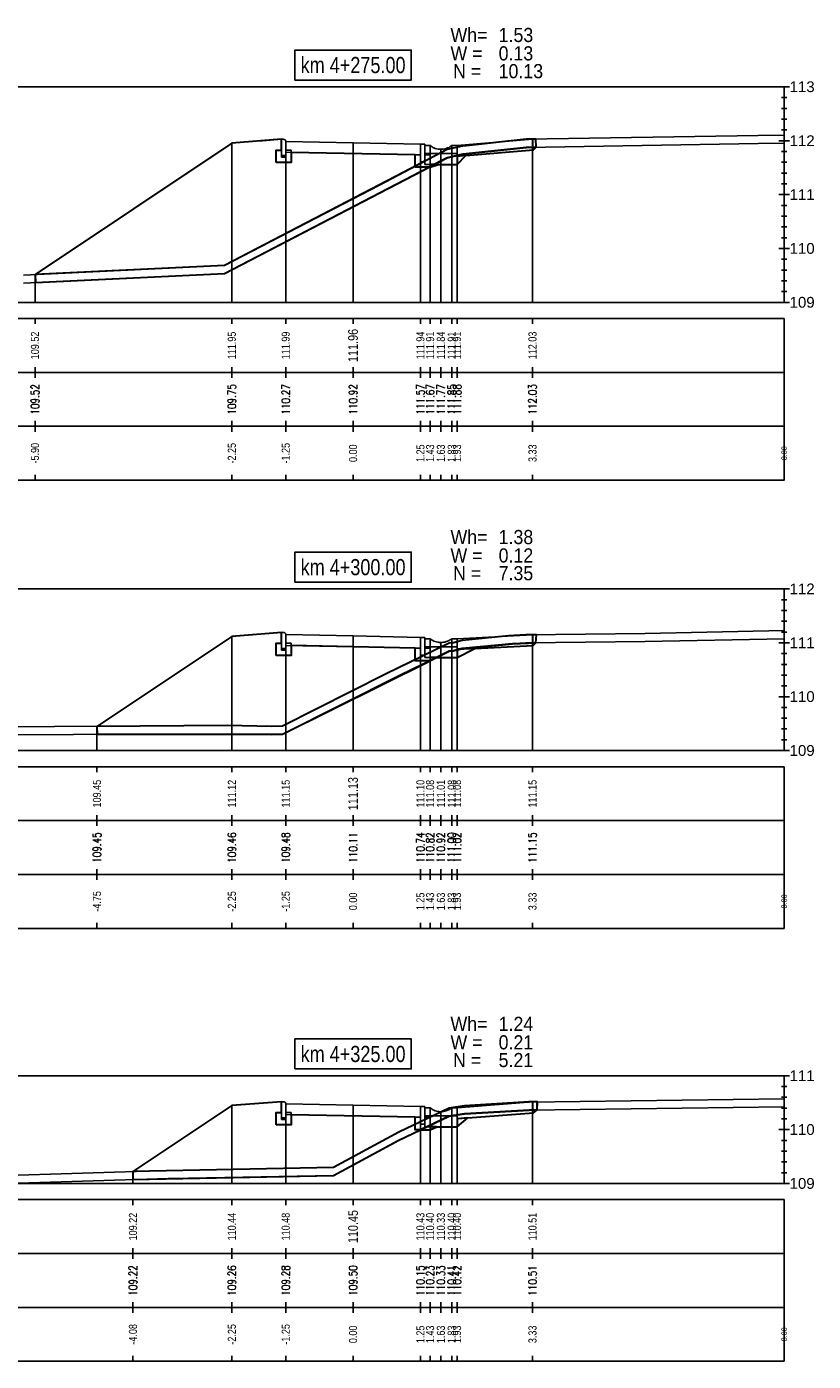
# Model space of a CAD drawing. Extents: x 7537626 to 7538805, y 5722894 to 5725486.
# Tile 40 of 105: x 7538275 to 7538290, y 5725311 to 5725335. Entities that reach past the tile are written whole.
import ezdxf

# ---------------------------------------------------------------- set-up
doc = ezdxf.new("R2010")
doc.units = 0
for name, color, linetype in [('C-DROGI-PROFILE', 7, 'Continuous'), ('C-DROGI-PROFILE-ETYKIETY', 7, 'Continuous'), ('C-DROGI-PRZEKROJE-ETYKIETY', 7, 'Continuous'), ('C-POPRZECZKA-przekrój', 2, 'Continuous'), ('C-POPRZECZKA-widok', 1, 'Continuous')]:
    doc.layers.add(name, color=color, linetype=linetype)
doc.layers.add('C-humus', color=7, linetype='Continuous', true_color=0x003df5)
doc.layers.add('C-Teren', color=7, linetype='Continuous', true_color=0x008521)
for name, color, linetype, lineweight, plot in [('D-1.pow. hum.', 7, 'Continuous', 30, False), ('D-2.wykop', 30, 'Continuous', 30, False), ('D-3.nasyp', 4, 'Continuous', 30, False)]:
    doc.layers.add(name, color=color, linetype=linetype, lineweight=lineweight, plot=plot)
doc.layers.add('D-roboty-ziemne-opis', color=2, linetype='Continuous', lineweight=30)
doc.styles.add('2mm08', font='arial.ttf', dxfattribs={"width": 0.8})
doc.styles.get("Standard").update_dxf_attribs({"font": 'arial.ttf'})

msp = doc.modelspace()

# ---------------------------------------------------------------- linework, layer by layer
at = {"layer": 'C-DROGI-PROFILE', "color": 7, "linetype": 'Continuous', "lineweight": -3}
for p, q in [((7538275.163, 5725330.009), (7538275.163, 5725329.909)), ((7538278.816, 5725330.009), (7538278.816, 5725329.909)), ((7538279.816, 5725330.009), (7538279.816, 5725329.909)), ((7538281.066, 5725330.009), (7538281.066, 5725329.909)), ((7538282.316, 5725330.009), (7538282.316, 5725329.909)), ((7538282.496, 5725330.009), (7538282.496, 5725329.909)), ((7538282.696, 5725330.009), (7538282.696, 5725329.909)), ((7538282.896, 5725330.009), (7538282.896, 5725329.909)), ((7538282.996, 5725330.009), (7538282.996, 5725329.909)), ((7538284.396, 5725330.009), (7538284.396, 5725329.909)), ((7538275.163, 5725329.009), (7538275.163, 5725329.109)), ((7538275.163, 5725329.009), (7538275.163, 5725328.909)), ((7538278.816, 5725329.009), (7538278.816, 5725329.109)), ((7538278.816, 5725329.009), (7538278.816, 5725328.909)), ((7538279.816, 5725329.009), (7538279.816, 5725329.109)), ((7538279.816, 5725329.009), (7538279.816, 5725328.909)), ((7538281.066, 5725329.009), (7538281.066, 5725329.109)), ((7538281.066, 5725329.009), (7538281.066, 5725328.909)), ((7538282.316, 5725329.009), (7538282.316, 5725329.109)), ((7538282.316, 5725329.009), (7538282.316, 5725328.909)), ((7538282.496, 5725329.009), (7538282.496, 5725329.109)), ((7538282.496, 5725329.009), (7538282.496, 5725328.909)), ((7538282.696, 5725329.009), (7538282.696, 5725329.109)), ((7538282.696, 5725329.009), (7538282.696, 5725328.909)), ((7538282.896, 5725329.009), (7538282.896, 5725329.109)), ((7538282.896, 5725329.009), (7538282.896, 5725328.909)), ((7538282.996, 5725329.009), (7538282.996, 5725329.109)), ((7538282.996, 5725329.009), (7538282.996, 5725328.909)), ((7538284.396, 5725329.009), (7538284.396, 5725329.109)), ((7538284.396, 5725329.009), (7538284.396, 5725328.909)), ((7538275.163, 5725328.009), (7538275.163, 5725328.109)), ((7538275.163, 5725328.009), (7538275.163, 5725327.909)), ((7538278.816, 5725328.009), (7538278.816, 5725328.109)), ((7538278.816, 5725328.009), (7538278.816, 5725327.909)), ((7538279.816, 5725328.009), (7538279.816, 5725328.109)), ((7538279.816, 5725328.009), (7538279.816, 5725327.909)), ((7538281.066, 5725328.009), (7538281.066, 5725328.109)), ((7538281.066, 5725328.009), (7538281.066, 5725327.909)), ((7538282.316, 5725328.009), (7538282.316, 5725328.109)), ((7538282.316, 5725328.009), (7538282.316, 5725327.909)), ((7538282.496, 5725328.009), (7538282.496, 5725328.109)), ((7538282.496, 5725328.009), (7538282.496, 5725327.909)), ((7538282.696, 5725328.009), (7538282.696, 5725328.109)), ((7538282.696, 5725328.009), (7538282.696, 5725327.909)), ((7538282.896, 5725328.009), (7538282.896, 5725328.109)), ((7538282.896, 5725328.009), (7538282.896, 5725327.909)), ((7538282.996, 5725328.009), (7538282.996, 5725328.109)), ((7538282.996, 5725328.009), (7538282.996, 5725327.909)), ((7538284.396, 5725328.009), (7538284.396, 5725328.109)), ((7538284.396, 5725328.009), (7538284.396, 5725327.909)), ((7538275.163, 5725327.009), (7538275.163, 5725327.109)), ((7538278.816, 5725327.009), (7538278.816, 5725327.109)), ((7538279.816, 5725327.009), (7538279.816, 5725327.109)), ((7538281.066, 5725327.009), (7538281.066, 5725327.109)), ((7538282.316, 5725327.009), (7538282.316, 5725327.109)), ((7538282.496, 5725327.009), (7538282.496, 5725327.109)), ((7538282.696, 5725327.009), (7538282.696, 5725327.109)), ((7538282.896, 5725327.009), (7538282.896, 5725327.109)), ((7538282.996, 5725327.009), (7538282.996, 5725327.109)), ((7538284.396, 5725327.009), (7538284.396, 5725327.109)), ((7538276.313, 5725321.691), (7538276.313, 5725321.591)), ((7538278.816, 5725321.691), (7538278.816, 5725321.591)), ((7538279.816, 5725321.691), (7538279.816, 5725321.591)), ((7538281.066, 5725321.691), (7538281.066, 5725321.591)), ((7538282.316, 5725321.691), (7538282.316, 5725321.591)), ((7538282.496, 5725321.691), (7538282.496, 5725321.591)), ((7538282.696, 5725321.691), (7538282.696, 5725321.591)), ((7538282.896, 5725321.691), (7538282.896, 5725321.591)), ((7538282.996, 5725321.691), (7538282.996, 5725321.591)), ((7538284.396, 5725321.691), (7538284.396, 5725321.591)), ((7538276.313, 5725320.691), (7538276.313, 5725320.791)), ((7538276.313, 5725320.691), (7538276.313, 5725320.591)), ((7538278.816, 5725320.691), (7538278.816, 5725320.791)), ((7538278.816, 5725320.691), (7538278.816, 5725320.591)), ((7538279.816, 5725320.691), (7538279.816, 5725320.791)), ((7538279.816, 5725320.691), (7538279.816, 5725320.591)), ((7538281.066, 5725320.691), (7538281.066, 5725320.791)), ((7538281.066, 5725320.691), (7538281.066, 5725320.591)), ((7538282.316, 5725320.691), (7538282.316, 5725320.791)), ((7538282.316, 5725320.691), (7538282.316, 5725320.591)), ((7538282.496, 5725320.691), (7538282.496, 5725320.791)), ((7538282.496, 5725320.691), (7538282.496, 5725320.591)), ((7538282.696, 5725320.691), (7538282.696, 5725320.791)), ((7538282.696, 5725320.691), (7538282.696, 5725320.591)), ((7538282.896, 5725320.691), (7538282.896, 5725320.791)), ((7538282.896, 5725320.691), (7538282.896, 5725320.591)), ((7538282.996, 5725320.691), (7538282.996, 5725320.791)), ((7538282.996, 5725320.691), (7538282.996, 5725320.591)), ((7538284.396, 5725320.691), (7538284.396, 5725320.791)), ((7538284.396, 5725320.691), (7538284.396, 5725320.591)), ((7538276.313, 5725319.691), (7538276.313, 5725319.791)), ((7538276.313, 5725319.691), (7538276.313, 5725319.591)), ((7538278.816, 5725319.691), (7538278.816, 5725319.791)), ((7538278.816, 5725319.691), (7538278.816, 5725319.591)), ((7538279.816, 5725319.691), (7538279.816, 5725319.791)), ((7538279.816, 5725319.691), (7538279.816, 5725319.591)), ((7538281.066, 5725319.691), (7538281.066, 5725319.791)), ((7538281.066, 5725319.691), (7538281.066, 5725319.591)), ((7538282.316, 5725319.691), (7538282.316, 5725319.791)), ((7538282.316, 5725319.691), (7538282.316, 5725319.591)), ((7538282.496, 5725319.691), (7538282.496, 5725319.791)), ((7538282.496, 5725319.691), (7538282.496, 5725319.591)), ((7538282.696, 5725319.691), (7538282.696, 5725319.791)), ((7538282.696, 5725319.691), (7538282.696, 5725319.591)), ((7538282.896, 5725319.691), (7538282.896, 5725319.791)), ((7538282.896, 5725319.691), (7538282.896, 5725319.591)), ((7538282.996, 5725319.691), (7538282.996, 5725319.791)), ((7538282.996, 5725319.691), (7538282.996, 5725319.591)), ((7538284.396, 5725319.691), (7538284.396, 5725319.791)), ((7538284.396, 5725319.691), (7538284.396, 5725319.591)), ((7538276.313, 5725318.691), (7538276.313, 5725318.791)), ((7538278.816, 5725318.691), (7538278.816, 5725318.791)), ((7538279.816, 5725318.691), (7538279.816, 5725318.791)), ((7538281.066, 5725318.691), (7538281.066, 5725318.791)), ((7538282.316, 5725318.691), (7538282.316, 5725318.791)), ((7538282.496, 5725318.691), (7538282.496, 5725318.791)), ((7538282.696, 5725318.691), (7538282.696, 5725318.791)), ((7538282.896, 5725318.691), (7538282.896, 5725318.791)), ((7538282.996, 5725318.691), (7538282.996, 5725318.791)), ((7538284.396, 5725318.691), (7538284.396, 5725318.791)), ((7538276.981, 5725313.656), (7538276.981, 5725313.556)), ((7538278.816, 5725313.656), (7538278.816, 5725313.556)), ((7538279.816, 5725313.656), (7538279.816, 5725313.556)), ((7538281.066, 5725313.656), (7538281.066, 5725313.556)), ((7538282.316, 5725313.656), (7538282.316, 5725313.556)), ((7538282.496, 5725313.656), (7538282.496, 5725313.556)), ((7538282.696, 5725313.656), (7538282.696, 5725313.556)), ((7538282.896, 5725313.656), (7538282.896, 5725313.556)), ((7538282.996, 5725313.656), (7538282.996, 5725313.556)), ((7538284.396, 5725313.656), (7538284.396, 5725313.556)), ((7538276.981, 5725312.656), (7538276.981, 5725312.756)), ((7538276.981, 5725312.656), (7538276.981, 5725312.556)), ((7538278.816, 5725312.656), (7538278.816, 5725312.756)), ((7538278.816, 5725312.656), (7538278.816, 5725312.556)), ((7538279.816, 5725312.656), (7538279.816, 5725312.756)), ((7538279.816, 5725312.656), (7538279.816, 5725312.556)), ((7538281.066, 5725312.656), (7538281.066, 5725312.756)), ((7538281.066, 5725312.656), (7538281.066, 5725312.556)), ((7538282.316, 5725312.656), (7538282.316, 5725312.756)), ((7538282.316, 5725312.656), (7538282.316, 5725312.556)), ((7538282.496, 5725312.656), (7538282.496, 5725312.756)), ((7538282.496, 5725312.656), (7538282.496, 5725312.556)), ((7538282.696, 5725312.656), (7538282.696, 5725312.756)), ((7538282.696, 5725312.656), (7538282.696, 5725312.556)), ((7538282.896, 5725312.656), (7538282.896, 5725312.756)), ((7538282.896, 5725312.656), (7538282.896, 5725312.556)), ((7538282.996, 5725312.656), (7538282.996, 5725312.756)), ((7538282.996, 5725312.656), (7538282.996, 5725312.556)), ((7538284.396, 5725312.656), (7538284.396, 5725312.756)), ((7538284.396, 5725312.656), (7538284.396, 5725312.556)), ((7538276.981, 5725311.656), (7538276.981, 5725311.756)), ((7538276.981, 5725311.656), (7538276.981, 5725311.556)), ((7538278.816, 5725311.656), (7538278.816, 5725311.756)), ((7538278.816, 5725311.656), (7538278.816, 5725311.556)), ((7538279.816, 5725311.656), (7538279.816, 5725311.756)), ((7538279.816, 5725311.656), (7538279.816, 5725311.556)), ((7538281.066, 5725311.656), (7538281.066, 5725311.756)), ((7538281.066, 5725311.656), (7538281.066, 5725311.556)), ((7538282.316, 5725311.656), (7538282.316, 5725311.756)), ((7538282.316, 5725311.656), (7538282.316, 5725311.556)), ((7538282.496, 5725311.656), (7538282.496, 5725311.756)), ((7538282.496, 5725311.656), (7538282.496, 5725311.556)), ((7538282.696, 5725311.656), (7538282.696, 5725311.756)), ((7538282.696, 5725311.656), (7538282.696, 5725311.556)), ((7538282.896, 5725311.656), (7538282.896, 5725311.756)), ((7538282.896, 5725311.656), (7538282.896, 5725311.556)), ((7538282.996, 5725311.656), (7538282.996, 5725311.756)), ((7538282.996, 5725311.656), (7538282.996, 5725311.556)), ((7538284.396, 5725311.656), (7538284.396, 5725311.756)), ((7538284.396, 5725311.656), (7538284.396, 5725311.556)), ((7538276.981, 5725310.656), (7538276.981, 5725310.756)), ((7538278.816, 5725310.656), (7538278.816, 5725310.756)), ((7538279.816, 5725310.656), (7538279.816, 5725310.756)), ((7538281.066, 5725310.656), (7538281.066, 5725310.756)), ((7538282.316, 5725310.656), (7538282.316, 5725310.756)), ((7538282.496, 5725310.656), (7538282.496, 5725310.756)), ((7538282.696, 5725310.656), (7538282.696, 5725310.756)), ((7538282.896, 5725310.656), (7538282.896, 5725310.756)), ((7538282.996, 5725310.656), (7538282.996, 5725310.756)), ((7538284.396, 5725310.656), (7538284.396, 5725310.756))]:
    msp.add_line(p, q, dxfattribs=at)
at = {"layer": 'C-DROGI-PROFILE', "color": 1, "linetype": 'Continuous', "lineweight": -3}
for points in [[(7538266.066, 5725329.009), (7538289.066, 5725329.009), (7538289.066, 5725330.009), (7538266.066, 5725330.009)], [(7538266.066, 5725328.009), (7538289.066, 5725328.009), (7538289.066, 5725329.009), (7538266.066, 5725329.009)], [(7538266.066, 5725327.009), (7538289.066, 5725327.009), (7538289.066, 5725328.009), (7538266.066, 5725328.009)], [(7538266.066, 5725320.691), (7538289.066, 5725320.691), (7538289.066, 5725321.691), (7538266.066, 5725321.691)], [(7538266.066, 5725319.691), (7538289.066, 5725319.691), (7538289.066, 5725320.691), (7538266.066, 5725320.691)], [(7538266.066, 5725318.691), (7538289.066, 5725318.691), (7538289.066, 5725319.691), (7538266.066, 5725319.691)], [(7538266.066, 5725312.656), (7538289.066, 5725312.656), (7538289.066, 5725313.656), (7538266.066, 5725313.656)], [(7538266.066, 5725311.656), (7538289.066, 5725311.656), (7538289.066, 5725312.656), (7538266.066, 5725312.656)], [(7538266.066, 5725310.656), (7538289.066, 5725310.656), (7538289.066, 5725311.656), (7538266.066, 5725311.656)]]:
    msp.add_3dface(points, dxfattribs=at)
at = {"layer": 'C-DROGI-PRZEKROJE-ETYKIETY', "color": 1, "linetype": 'Continuous', "lineweight": -3}
for p, q in [((7538278.816, 5725333.261), (7538278.816, 5725330.309)), ((7538279.816, 5725333.295), (7538279.816, 5725330.309)), ((7538281.066, 5725333.27), (7538281.066, 5725330.309)), ((7538282.316, 5725333.245), (7538282.316, 5725330.309)), ((7538282.496, 5725333.219), (7538282.496, 5725330.309)), ((7538282.896, 5725333.219), (7538282.896, 5725330.309)), ((7538282.996, 5725333.219), (7538282.996, 5725330.309)), ((7538284.396, 5725333.336), (7538284.396, 5725330.309)), ((7538282.696, 5725333.149), (7538282.696, 5725330.309)), ((7538275.163, 5725330.826), (7538275.163, 5725330.309)), ((7538278.816, 5725324.109), (7538278.816, 5725321.991)), ((7538279.816, 5725324.142), (7538279.816, 5725321.991)), ((7538281.066, 5725324.117), (7538281.066, 5725321.991)), ((7538282.316, 5725324.092), (7538282.316, 5725321.991)), ((7538282.496, 5725324.067), (7538282.496, 5725321.991)), ((7538282.896, 5725324.067), (7538282.896, 5725321.991)), ((7538282.996, 5725324.067), (7538282.996, 5725321.991)), ((7538284.396, 5725324.14), (7538284.396, 5725321.991)), ((7538282.696, 5725323.997), (7538282.696, 5725321.991)), ((7538276.313, 5725322.44), (7538276.313, 5725321.991)), ((7538278.816, 5725315.401), (7538278.816, 5725313.956)), ((7538279.816, 5725315.434), (7538279.816, 5725313.956)), ((7538281.066, 5725315.409), (7538281.066, 5725313.956)), ((7538282.316, 5725315.384), (7538282.316, 5725313.956)), ((7538284.396, 5725315.469), (7538284.396, 5725313.956)), ((7538282.496, 5725315.359), (7538282.496, 5725313.956)), ((7538282.696, 5725315.289), (7538282.696, 5725313.956)), ((7538282.896, 5725315.359), (7538282.896, 5725313.956)), ((7538282.996, 5725315.359), (7538282.996, 5725313.956)), ((7538276.981, 5725314.178), (7538276.981, 5725313.956))]:
    msp.add_line(p, q, dxfattribs=at)
at = {"layer": 'C-humus'}
for p, q in [((7538284.276, 5725333.185), (7538288.586, 5725333.255)), ((7538288.586, 5725333.255), (7538289.066, 5725333.264)), ((7538281.557, 5725332.335), (7538282.81, 5725332.993)), ((7538282.81, 5725332.993), (7538283.094, 5725333.059)), ((7538283.094, 5725333.059), (7538283.104, 5725333.061)), ((7538283.104, 5725333.061), (7538283.169, 5725333.066)), ((7538283.169, 5725333.066), (7538284.276, 5725333.185)), ((7538278.681, 5725330.842), (7538281.557, 5725332.335)), ((7538274.952, 5725330.666), (7538278.681, 5725330.842)), ((7538286.487, 5725324.014), (7538289.066, 5725324.067)), ((7538281.934, 5725323.392), (7538282.847, 5725323.833)), ((7538282.847, 5725323.833), (7538282.927, 5725323.842)), ((7538282.927, 5725323.842), (7538283.092, 5725323.882)), ((7538283.092, 5725323.882), (7538283.952, 5725323.97)), ((7538283.952, 5725323.97), (7538284.272, 5725323.989)), ((7538284.272, 5725323.989), (7538286.487, 5725324.014)), ((7538279.754, 5725322.294), (7538281.934, 5725323.392)), ((7538272.933, 5725322.273), (7538278.73, 5725322.303)), ((7538278.73, 5725322.303), (7538279.56, 5725322.285)), ((7538279.56, 5725322.285), (7538279.754, 5725322.294)), ((7538284.332, 5725315.318), (7538289.066, 5725315.378)), ((7538281.913, 5725314.761), (7538282.847, 5725315.206)), ((7538282.847, 5725315.206), (7538282.992, 5725315.223)), ((7538282.992, 5725315.223), (7538283.135, 5725315.246)), ((7538283.135, 5725315.246), (7538283.732, 5725315.278)), ((7538283.732, 5725315.278), (7538284.332, 5725315.318)), ((7538280.703, 5725314.104), (7538281.913, 5725314.761)), ((7538273.032, 5725313.907), (7538277.636, 5725314.048)), ((7538277.636, 5725314.048), (7538278.011, 5725314.053)), ((7538278.011, 5725314.053), (7538280.703, 5725314.104))]:
    msp.add_line(p, q, dxfattribs=at)
at = {"layer": 'C-POPRZECZKA-przekrój', "color": 2, "linetype": 'Continuous', "lineweight": -3}
for p, q in [((7538275.163, 5725330.826), (7538278.816, 5725333.261)), ((7538278.816, 5725333.261), (7538279.736, 5725333.335)), ((7538279.316, 5725333.301), (7538279.736, 5725333.335)), ((7538279.776, 5725333.335), (7538279.736, 5725333.335)), ((7538279.736, 5725333.335), (7538279.736, 5725333.005)), ((7538279.782, 5725333.334), (7538279.776, 5725333.335)), ((7538279.79, 5725333.332), (7538279.782, 5725333.334)), ((7538279.798, 5725333.328), (7538279.79, 5725333.332)), ((7538279.804, 5725333.323), (7538279.798, 5725333.328)), ((7538279.809, 5725333.318), (7538279.804, 5725333.323)), ((7538279.813, 5725333.31), (7538279.809, 5725333.318)), ((7538279.815, 5725333.302), (7538279.813, 5725333.31)), ((7538279.816, 5725333.295), (7538279.815, 5725333.302)), ((7538279.816, 5725333.295), (7538281.066, 5725333.27)), ((7538279.816, 5725333.295), (7538279.817, 5725333.095)), ((7538279.816, 5725333.005), (7538279.816, 5725333.295)), ((7538279.816, 5725333.295), (7538279.816, 5725333.135)), ((7538281.066, 5725333.07), (7538281.066, 5725333.27)), ((7538281.066, 5725333.27), (7538282.316, 5725333.245)), ((7538282.316, 5725333.245), (7538282.315, 5725333.045)), ((7538282.316, 5725333.245), (7538282.396, 5725333.245)), ((7538282.316, 5725333.045), (7538282.316, 5725333.245)), ((7538282.316, 5725333.245), (7538282.316, 5725332.915)), ((7538282.396, 5725332.869), (7538282.396, 5725333.245)), ((7538282.396, 5725333.219), (7538282.496, 5725333.219)), ((7538282.396, 5725333.069), (7538282.396, 5725333.219)), ((7538282.496, 5725333.219), (7538282.513, 5725333.206)), ((7538282.513, 5725333.206), (7538282.531, 5725333.195)), ((7538282.864, 5725333.197), (7538282.88, 5725333.207)), ((7538282.88, 5725333.207), (7538282.896, 5725333.219)), ((7538282.896, 5725333.219), (7538282.996, 5725333.219)), ((7538282.996, 5725333.219), (7538282.996, 5725333.069)), ((7538279.636, 5725332.905), (7538279.636, 5725333.135)), ((7538279.636, 5725333.135), (7538279.736, 5725333.135)), ((7538279.736, 5725333.135), (7538279.736, 5725333.035)), ((7538279.736, 5725333.035), (7538279.816, 5725333.035)), ((7538279.736, 5725333.005), (7538279.816, 5725333.005)), ((7538279.816, 5725333.135), (7538279.916, 5725333.135)), ((7538279.817, 5725333.095), (7538281.066, 5725333.07)), ((7538279.916, 5725333.135), (7538279.916, 5725332.905)), ((7538281.066, 5725333.07), (7538282.315, 5725333.045)), ((7538282.216, 5725332.815), (7538282.216, 5725333.045)), ((7538282.216, 5725333.045), (7538282.316, 5725333.045)), ((7538282.996, 5725333.069), (7538282.396, 5725333.069)), ((7538282.396, 5725333.045), (7538282.496, 5725333.045)), ((7538282.396, 5725332.915), (7538282.396, 5725333.045)), ((7538282.496, 5725333.045), (7538282.496, 5725332.815)), ((7538282.531, 5725333.195), (7538282.547, 5725333.185)), ((7538282.547, 5725333.185), (7538282.567, 5725333.176)), ((7538282.567, 5725333.176), (7538282.589, 5725333.167)), ((7538282.589, 5725333.167), (7538282.616, 5725333.159)), ((7538282.616, 5725333.159), (7538282.643, 5725333.153)), ((7538282.643, 5725333.153), (7538282.666, 5725333.15)), ((7538282.666, 5725333.15), (7538282.696, 5725333.149)), ((7538282.696, 5725333.149), (7538282.719, 5725333.15)), ((7538282.719, 5725333.15), (7538282.745, 5725333.153)), ((7538282.745, 5725333.153), (7538282.767, 5725333.157)), ((7538282.767, 5725333.157), (7538282.795, 5725333.165)), ((7538282.795, 5725333.165), (7538282.821, 5725333.174)), ((7538282.821, 5725333.174), (7538282.846, 5725333.186)), ((7538282.846, 5725333.186), (7538282.864, 5725333.197)), ((7538282.996, 5725332.869), (7538282.996, 5725333.069)), ((7538279.916, 5725332.905), (7538279.636, 5725332.905)), ((7538282.496, 5725332.815), (7538282.216, 5725332.815)), ((7538282.316, 5725332.915), (7538282.396, 5725332.915)), ((7538282.396, 5725332.869), (7538282.996, 5725332.869)), ((7538276.313, 5725322.44), (7538278.816, 5725324.109)), ((7538278.816, 5725324.109), (7538279.736, 5725324.182)), ((7538279.316, 5725324.149), (7538279.736, 5725324.182)), ((7538279.776, 5725324.182), (7538279.736, 5725324.182)), ((7538279.736, 5725324.182), (7538279.736, 5725323.852)), ((7538279.782, 5725324.182), (7538279.776, 5725324.182)), ((7538279.79, 5725324.18), (7538279.782, 5725324.182)), ((7538279.798, 5725324.176), (7538279.79, 5725324.18)), ((7538279.804, 5725324.171), (7538279.798, 5725324.176)), ((7538279.809, 5725324.165), (7538279.804, 5725324.171)), ((7538279.813, 5725324.158), (7538279.809, 5725324.165)), ((7538279.815, 5725324.15), (7538279.813, 5725324.158)), ((7538279.816, 5725324.142), (7538279.815, 5725324.15)), ((7538279.816, 5725324.142), (7538281.066, 5725324.117)), ((7538279.816, 5725324.142), (7538279.817, 5725323.942)), ((7538279.816, 5725323.852), (7538279.816, 5725324.142)), ((7538279.816, 5725324.142), (7538279.816, 5725323.982)), ((7538281.066, 5725323.917), (7538281.066, 5725324.117)), ((7538281.066, 5725324.117), (7538282.316, 5725324.092)), ((7538282.316, 5725324.092), (7538282.315, 5725323.892)), ((7538282.316, 5725324.092), (7538282.396, 5725324.092)), ((7538282.316, 5725323.892), (7538282.316, 5725324.092)), ((7538282.316, 5725324.092), (7538282.316, 5725323.762)), ((7538282.396, 5725323.717), (7538282.396, 5725324.092)), ((7538282.396, 5725324.067), (7538282.496, 5725324.067)), ((7538282.396, 5725323.917), (7538282.396, 5725324.067)), ((7538282.496, 5725324.067), (7538282.513, 5725324.054)), ((7538282.513, 5725324.054), (7538282.531, 5725324.042)), ((7538282.531, 5725324.042), (7538282.547, 5725324.033)), ((7538282.846, 5725324.034), (7538282.864, 5725324.044)), ((7538282.864, 5725324.044), (7538282.88, 5725324.055)), ((7538282.88, 5725324.055), (7538282.896, 5725324.067)), ((7538282.896, 5725324.067), (7538282.996, 5725324.067)), ((7538282.996, 5725324.067), (7538282.996, 5725323.917)), ((7538279.636, 5725323.752), (7538279.636, 5725323.982)), ((7538279.636, 5725323.982), (7538279.736, 5725323.982)), ((7538279.736, 5725323.982), (7538279.736, 5725323.882)), ((7538279.736, 5725323.882), (7538279.816, 5725323.882)), ((7538279.736, 5725323.852), (7538279.816, 5725323.852)), ((7538279.816, 5725323.982), (7538279.916, 5725323.982)), ((7538279.817, 5725323.942), (7538281.066, 5725323.917)), ((7538279.916, 5725323.982), (7538279.916, 5725323.752)), ((7538281.066, 5725323.917), (7538282.315, 5725323.892)), ((7538282.216, 5725323.662), (7538282.216, 5725323.892)), ((7538282.216, 5725323.892), (7538282.316, 5725323.892)), ((7538282.996, 5725323.917), (7538282.396, 5725323.917)), ((7538282.396, 5725323.892), (7538282.496, 5725323.892)), ((7538282.396, 5725323.762), (7538282.396, 5725323.892)), ((7538282.496, 5725323.892), (7538282.496, 5725323.662)), ((7538282.547, 5725324.033), (7538282.567, 5725324.024)), ((7538282.567, 5725324.024), (7538282.589, 5725324.015)), ((7538282.589, 5725324.015), (7538282.616, 5725324.007)), ((7538282.616, 5725324.007), (7538282.643, 5725324.001)), ((7538282.643, 5725324.001), (7538282.666, 5725323.998)), ((7538282.666, 5725323.998), (7538282.696, 5725323.997)), ((7538282.696, 5725323.997), (7538282.719, 5725323.997)), ((7538282.719, 5725323.997), (7538282.745, 5725324)), ((7538282.745, 5725324), (7538282.767, 5725324.004)), ((7538282.767, 5725324.004), (7538282.795, 5725324.012)), ((7538282.795, 5725324.012), (7538282.821, 5725324.022)), ((7538282.821, 5725324.022), (7538282.846, 5725324.034)), ((7538282.996, 5725323.717), (7538282.996, 5725323.917)), ((7538279.916, 5725323.752), (7538279.636, 5725323.752)), ((7538282.496, 5725323.662), (7538282.216, 5725323.662)), ((7538282.316, 5725323.762), (7538282.396, 5725323.762)), ((7538282.396, 5725323.717), (7538282.996, 5725323.717)), ((7538276.981, 5725314.178), (7538278.816, 5725315.401)), ((7538278.816, 5725315.401), (7538279.736, 5725315.474)), ((7538279.316, 5725315.441), (7538279.736, 5725315.474)), ((7538279.776, 5725315.474), (7538279.736, 5725315.474)), ((7538279.736, 5725315.474), (7538279.736, 5725315.144)), ((7538279.782, 5725315.474), (7538279.776, 5725315.474)), ((7538279.79, 5725315.472), (7538279.782, 5725315.474)), ((7538279.798, 5725315.468), (7538279.79, 5725315.472)), ((7538279.804, 5725315.463), (7538279.798, 5725315.468)), ((7538279.809, 5725315.457), (7538279.804, 5725315.463)), ((7538279.813, 5725315.45), (7538279.809, 5725315.457)), ((7538279.815, 5725315.442), (7538279.813, 5725315.45)), ((7538279.816, 5725315.434), (7538279.815, 5725315.442)), ((7538279.816, 5725315.434), (7538281.066, 5725315.409)), ((7538279.816, 5725315.434), (7538279.817, 5725315.234)), ((7538279.816, 5725315.144), (7538279.816, 5725315.434)), ((7538279.816, 5725315.434), (7538279.816, 5725315.274)), ((7538281.066, 5725315.209), (7538281.066, 5725315.409)), ((7538281.066, 5725315.409), (7538282.316, 5725315.384)), ((7538282.316, 5725315.384), (7538282.315, 5725315.184)), ((7538282.316, 5725315.384), (7538282.396, 5725315.384)), ((7538282.316, 5725315.184), (7538282.316, 5725315.384)), ((7538282.316, 5725315.384), (7538282.316, 5725315.054)), ((7538282.396, 5725315.009), (7538282.396, 5725315.384)), ((7538279.636, 5725315.044), (7538279.636, 5725315.274)), ((7538279.636, 5725315.274), (7538279.736, 5725315.274)), ((7538279.736, 5725315.274), (7538279.736, 5725315.174)), ((7538279.736, 5725315.174), (7538279.816, 5725315.174)), ((7538279.736, 5725315.144), (7538279.816, 5725315.144)), ((7538279.816, 5725315.274), (7538279.916, 5725315.274)), ((7538279.817, 5725315.234), (7538281.066, 5725315.209)), ((7538279.916, 5725315.274), (7538279.916, 5725315.044)), ((7538281.066, 5725315.209), (7538282.315, 5725315.184)), ((7538282.216, 5725314.954), (7538282.216, 5725315.184)), ((7538282.216, 5725315.184), (7538282.316, 5725315.184)), ((7538282.396, 5725315.359), (7538282.496, 5725315.359)), ((7538282.396, 5725315.209), (7538282.396, 5725315.359)), ((7538282.996, 5725315.209), (7538282.396, 5725315.209)), ((7538282.396, 5725315.184), (7538282.496, 5725315.184)), ((7538282.396, 5725315.054), (7538282.396, 5725315.184)), ((7538282.496, 5725315.359), (7538282.513, 5725315.346)), ((7538282.496, 5725315.184), (7538282.496, 5725314.954)), ((7538282.513, 5725315.346), (7538282.531, 5725315.334)), ((7538282.531, 5725315.334), (7538282.547, 5725315.325)), ((7538282.547, 5725315.325), (7538282.567, 5725315.316)), ((7538282.567, 5725315.316), (7538282.589, 5725315.307)), ((7538282.589, 5725315.307), (7538282.616, 5725315.299)), ((7538282.616, 5725315.299), (7538282.643, 5725315.293)), ((7538282.643, 5725315.293), (7538282.666, 5725315.29)), ((7538282.666, 5725315.29), (7538282.696, 5725315.289)), ((7538282.696, 5725315.289), (7538282.719, 5725315.289)), ((7538282.719, 5725315.289), (7538282.745, 5725315.292)), ((7538282.745, 5725315.292), (7538282.767, 5725315.296)), ((7538282.767, 5725315.296), (7538282.795, 5725315.304)), ((7538282.795, 5725315.304), (7538282.821, 5725315.314)), ((7538282.821, 5725315.314), (7538282.846, 5725315.326)), ((7538282.846, 5725315.326), (7538282.864, 5725315.336)), ((7538282.864, 5725315.336), (7538282.88, 5725315.347)), ((7538282.88, 5725315.347), (7538282.896, 5725315.359)), ((7538282.896, 5725315.359), (7538282.996, 5725315.359)), ((7538282.996, 5725315.359), (7538282.996, 5725315.209)), ((7538282.996, 5725315.009), (7538282.996, 5725315.209)), ((7538279.916, 5725315.044), (7538279.636, 5725315.044)), ((7538282.496, 5725314.954), (7538282.216, 5725314.954)), ((7538282.316, 5725315.054), (7538282.396, 5725315.054)), ((7538282.396, 5725315.009), (7538282.996, 5725315.009))]:
    msp.add_line(p, q, dxfattribs=at)
at = {"layer": 'C-POPRZECZKA-przekrój'}
for points in [[(7538282.996, 5725333.219), (7538284.396, 5725333.336)], [(7538283.013, 5725333.02), (7538284.413, 5725333.137)], [(7538282.996, 5725324.067), (7538284.396, 5725324.14)], [(7538283.006, 5725323.867), (7538284.406, 5725323.94)], [(7538282.996, 5725315.359), (7538284.396, 5725315.469)], [(7538283.012, 5725315.159), (7538284.412, 5725315.269)]]:
    msp.add_lwpolyline(points, dxfattribs=at)
at = {"layer": 'C-POPRZECZKA-widok', "color": 1, "linetype": 'Continuous', "lineweight": -3}
for p, q in [((7538265.966, 5725334.309), (7538289.166, 5725334.309)), ((7538289.066, 5725330.309), (7538289.066, 5725334.309)), ((7538289.016, 5725334.109), (7538289.116, 5725334.109)), ((7538289.016, 5725333.909), (7538289.116, 5725333.909)), ((7538289.016, 5725333.709), (7538289.116, 5725333.709)), ((7538289.016, 5725333.509), (7538289.116, 5725333.509)), ((7538288.966, 5725333.309), (7538289.166, 5725333.309)), ((7538289.016, 5725333.309), (7538289.116, 5725333.309)), ((7538289.016, 5725333.109), (7538289.116, 5725333.109)), ((7538289.016, 5725332.909), (7538289.116, 5725332.909)), ((7538289.016, 5725332.709), (7538289.116, 5725332.709)), ((7538289.016, 5725332.509), (7538289.116, 5725332.509)), ((7538288.966, 5725332.309), (7538289.166, 5725332.309)), ((7538289.016, 5725332.309), (7538289.116, 5725332.309)), ((7538289.016, 5725332.109), (7538289.116, 5725332.109)), ((7538289.016, 5725331.909), (7538289.116, 5725331.909)), ((7538289.016, 5725331.709), (7538289.116, 5725331.709)), ((7538289.016, 5725331.509), (7538289.116, 5725331.509)), ((7538288.966, 5725331.309), (7538289.166, 5725331.309)), ((7538289.016, 5725331.309), (7538289.116, 5725331.309)), ((7538289.016, 5725331.109), (7538289.116, 5725331.109)), ((7538289.016, 5725330.909), (7538289.116, 5725330.909)), ((7538289.016, 5725330.709), (7538289.116, 5725330.709)), ((7538289.016, 5725330.509), (7538289.116, 5725330.509)), ((7538265.966, 5725330.309), (7538289.166, 5725330.309)), ((7538265.966, 5725324.991), (7538289.166, 5725324.991)), ((7538289.016, 5725324.791), (7538289.116, 5725324.791)), ((7538289.066, 5725321.991), (7538289.066, 5725324.991)), ((7538289.016, 5725324.591), (7538289.116, 5725324.591)), ((7538289.016, 5725324.391), (7538289.116, 5725324.391)), ((7538289.016, 5725324.191), (7538289.116, 5725324.191)), ((7538288.966, 5725323.991), (7538289.166, 5725323.991)), ((7538289.016, 5725323.991), (7538289.116, 5725323.991)), ((7538289.016, 5725323.791), (7538289.116, 5725323.791)), ((7538289.016, 5725323.591), (7538289.116, 5725323.591)), ((7538289.016, 5725323.391), (7538289.116, 5725323.391)), ((7538289.016, 5725323.191), (7538289.116, 5725323.191)), ((7538288.966, 5725322.991), (7538289.166, 5725322.991)), ((7538289.016, 5725322.991), (7538289.116, 5725322.991)), ((7538289.016, 5725322.791), (7538289.116, 5725322.791)), ((7538289.016, 5725322.591), (7538289.116, 5725322.591)), ((7538289.016, 5725322.391), (7538289.116, 5725322.391)), ((7538289.016, 5725322.191), (7538289.116, 5725322.191)), ((7538265.966, 5725321.991), (7538289.166, 5725321.991)), ((7538265.966, 5725315.956), (7538289.166, 5725315.956)), ((7538289.066, 5725313.956), (7538289.066, 5725315.956)), ((7538289.016, 5725315.756), (7538289.116, 5725315.756)), ((7538289.016, 5725315.556), (7538289.116, 5725315.556)), ((7538289.016, 5725315.356), (7538289.116, 5725315.356)), ((7538289.016, 5725315.156), (7538289.116, 5725315.156)), ((7538288.966, 5725314.956), (7538289.166, 5725314.956)), ((7538289.016, 5725314.956), (7538289.116, 5725314.956)), ((7538289.016, 5725314.756), (7538289.116, 5725314.756)), ((7538289.016, 5725314.556), (7538289.116, 5725314.556)), ((7538289.016, 5725314.356), (7538289.116, 5725314.356)), ((7538289.016, 5725314.156), (7538289.116, 5725314.156)), ((7538265.966, 5725313.956), (7538289.166, 5725313.956))]:
    msp.add_line(p, q, dxfattribs=at)
at = {"layer": 'C-POPRZECZKA-widok', "color": 3, "linetype": 'Continuous', "lineweight": -3}
for points in [[(7538279.986, 5725334.434), (7538282.146, 5725334.434), (7538282.146, 5725334.991), (7538279.986, 5725334.991)], [(7538279.986, 5725325.116), (7538282.146, 5725325.116), (7538282.146, 5725325.673), (7538279.986, 5725325.673)], [(7538279.986, 5725316.081), (7538282.146, 5725316.081), (7538282.146, 5725316.638), (7538279.986, 5725316.638)]]:
    msp.add_3dface(points, dxfattribs=at)
at = {"layer": 'C-Teren'}
for p, q in [((7538282.81, 5725333.143), (7538283.094, 5725333.209)), ((7538283.094, 5725333.209), (7538283.104, 5725333.211)), ((7538283.104, 5725333.211), (7538283.169, 5725333.216)), ((7538283.169, 5725333.216), (7538284.276, 5725333.335)), ((7538284.276, 5725333.335), (7538288.586, 5725333.405)), ((7538288.586, 5725333.405), (7538289.066, 5725333.414)), ((7538281.557, 5725332.485), (7538282.81, 5725333.143)), ((7538278.681, 5725330.992), (7538281.557, 5725332.485)), ((7538274.952, 5725330.816), (7538278.681, 5725330.992)), ((7538283.092, 5725324.032), (7538283.952, 5725324.12)), ((7538283.952, 5725324.12), (7538284.272, 5725324.139)), ((7538284.272, 5725324.139), (7538286.487, 5725324.164)), ((7538286.487, 5725324.164), (7538289.066, 5725324.217)), ((7538281.934, 5725323.542), (7538282.847, 5725323.983)), ((7538282.847, 5725323.983), (7538282.927, 5725323.992)), ((7538282.927, 5725323.992), (7538283.092, 5725324.032)), ((7538279.754, 5725322.444), (7538281.934, 5725323.542)), ((7538272.933, 5725322.423), (7538278.73, 5725322.453)), ((7538278.73, 5725322.453), (7538279.56, 5725322.435)), ((7538279.56, 5725322.435), (7538279.754, 5725322.444)), ((7538282.847, 5725315.356), (7538282.992, 5725315.373)), ((7538282.992, 5725315.373), (7538283.135, 5725315.396)), ((7538283.135, 5725315.396), (7538283.732, 5725315.428)), ((7538283.732, 5725315.428), (7538284.332, 5725315.468)), ((7538284.332, 5725315.468), (7538289.066, 5725315.528)), ((7538281.913, 5725314.911), (7538282.847, 5725315.356)), ((7538280.703, 5725314.254), (7538281.913, 5725314.911)), ((7538273.032, 5725314.057), (7538277.636, 5725314.198)), ((7538277.636, 5725314.198), (7538278.011, 5725314.203)), ((7538278.011, 5725314.203), (7538280.703, 5725314.254))]:
    msp.add_line(p, q, dxfattribs=at)
at = {"layer": 'D-1.pow. hum.'}
for points in [[(7538275.163, 5725330.826), (7538275.163, 5725330.676), (7538278.681, 5725330.842), (7538280.792, 5725331.938), (7538282.81, 5725332.993), (7538283.104, 5725333.061), (7538284.276, 5725333.185), (7538284.463, 5725333.188), (7538284.46, 5725333.338), (7538284.276, 5725333.335), (7538283.099, 5725333.21), (7538282.81, 5725333.143), (7538281.856, 5725332.642), (7538278.681, 5725330.992), (7538275.163, 5725330.826)], [(7538276.313, 5725322.44), (7538276.314, 5725322.29), (7538279.754, 5725322.294), (7538282.847, 5725323.833), (7538282.927, 5725323.842), (7538283.087, 5725323.881), (7538284.026, 5725323.974), (7538284.456, 5725323.991), (7538284.469, 5725324.141), (7538284.272, 5725324.139), (7538283.952, 5725324.12), (7538283.092, 5725324.032), (7538282.927, 5725323.992), (7538282.847, 5725323.983), (7538281.666, 5725323.407), (7538279.754, 5725322.444), (7538279.56, 5725322.435), (7538278.73, 5725322.453), (7538276.313, 5725322.44)], [(7538276.981, 5725314.178), (7538276.981, 5725314.028), (7538280.703, 5725314.104), (7538281.913, 5725314.761), (7538282.847, 5725315.206), (7538283.135, 5725315.246), (7538284.336, 5725315.318), (7538284.481, 5725315.32), (7538284.491, 5725315.47), (7538284.327, 5725315.469), (7538283.135, 5725315.396), (7538282.969, 5725315.37), (7538282.847, 5725315.356), (7538281.913, 5725314.911), (7538280.703, 5725314.254), (7538276.981, 5725314.178)]]:
    msp.add_lwpolyline(points, dxfattribs=at)
at = {"layer": 'D-2.wykop'}
for points in [[(7538284.413, 5725333.137), (7538284.463, 5725333.188), (7538284.276, 5725333.185), (7538283.104, 5725333.061), (7538282.81, 5725332.993), (7538282.469, 5725332.815), (7538282.496, 5725332.815), (7538282.649, 5725332.869), (7538282.996, 5725332.869), (7538283.16, 5725333.032), (7538284.413, 5725333.137)], [(7538284.456, 5725323.991), (7538284.026, 5725323.974), (7538283.092, 5725323.882), (7538282.927, 5725323.842), (7538282.847, 5725323.833), (7538282.612, 5725323.717), (7538282.996, 5725323.717), (7538283.323, 5725323.883), (7538284.406, 5725323.94), (7538284.456, 5725323.991)], [(7538284.412, 5725315.269), (7538284.481, 5725315.32), (7538284.336, 5725315.318), (7538283.135, 5725315.246), (7538282.847, 5725315.206), (7538282.315, 5725314.954), (7538282.496, 5725314.954), (7538282.622, 5725315.009), (7538282.996, 5725315.009), (7538283.195, 5725315.174), (7538284.412, 5725315.269)]]:
    msp.add_lwpolyline(points, dxfattribs=at)
at = {"layer": 'D-3.nasyp'}
for points in [[(7538279.636, 5725332.905), (7538279.636, 5725333.135), (7538279.736, 5725333.135), (7538279.736, 5725333.335), (7538278.816, 5725333.261), (7538275.163, 5725330.826), (7538275.17, 5725330.676), (7538278.681, 5725330.842), (7538282.469, 5725332.815), (7538282.216, 5725332.815), (7538282.216, 5725333.047), (7538279.916, 5725333.093), (7538279.916, 5725332.905), (7538279.636, 5725332.905)], [(7538284.396, 5725333.336), (7538284.396, 5725333.136), (7538284.413, 5725333.137), (7538284.463, 5725333.188), (7538284.46, 5725333.338), (7538284.396, 5725333.336)], [(7538282.996, 5725333.016), (7538282.996, 5725332.869), (7538283.16, 5725333.032), (7538282.996, 5725333.016)], [(7538282.496, 5725332.869), (7538282.496, 5725332.815), (7538282.649, 5725332.869), (7538282.496, 5725332.869)], [(7538279.636, 5725323.752), (7538279.636, 5725323.982), (7538279.736, 5725323.982), (7538279.736, 5725324.182), (7538278.816, 5725324.109), (7538276.313, 5725322.44), (7538276.313, 5725322.294), (7538279.754, 5725322.294), (7538282.496, 5725323.659), (7538282.216, 5725323.659), (7538282.216, 5725323.892), (7538279.916, 5725323.941), (7538279.916, 5725323.752), (7538279.636, 5725323.752)], [(7538284.396, 5725324.14), (7538284.396, 5725323.94), (7538284.406, 5725323.94), (7538284.456, 5725323.991), (7538284.469, 5725324.141), (7538284.396, 5725324.14)], [(7538282.996, 5725323.87), (7538282.996, 5725323.717), (7538283.323, 5725323.883), (7538282.996, 5725323.87)], [(7538282.496, 5725323.717), (7538282.5, 5725323.661), (7538282.612, 5725323.717), (7538282.496, 5725323.717)], [(7538279.636, 5725315.044), (7538279.636, 5725315.274), (7538279.736, 5725315.274), (7538279.736, 5725315.474), (7538278.816, 5725315.401), (7538276.981, 5725314.178), (7538276.981, 5725314.028), (7538280.703, 5725314.104), (7538281.892, 5725314.75), (7538282.318, 5725314.954), (7538282.216, 5725314.954), (7538282.216, 5725315.186), (7538279.916, 5725315.233), (7538279.916, 5725315.044), (7538279.636, 5725315.044)], [(7538284.396, 5725315.469), (7538284.396, 5725315.268), (7538284.412, 5725315.269), (7538284.481, 5725315.32), (7538284.48, 5725315.47), (7538284.396, 5725315.469)], [(7538282.996, 5725315.158), (7538282.996, 5725315.009), (7538283.195, 5725315.174), (7538282.996, 5725315.158)], [(7538282.496, 5725315.009), (7538282.496, 5725314.954), (7538282.611, 5725315.009), (7538282.496, 5725315.009)]]:
    msp.add_lwpolyline(points, dxfattribs=at)

# ---------------------------------------------------------------- texts
at = {"layer": 'C-DROGI-PROFILE-ETYKIETY', "color": 1, "linetype": 'Continuous', "lineweight": -3, "attachment_point": 5, "rotation": 90, "style": '2mm08'}
for s, insert, char_height in [('109.52', (7538275.163, 5725329.509), 0.15), ('111.95', (7538278.816, 5725329.509), 0.15), ('111.99', (7538279.816, 5725329.509), 0.15), ('111.96', (7538281.066, 5725329.509), 0.18), ('111.94', (7538282.316, 5725329.509), 0.15), ('111.91', (7538282.496, 5725329.509), 0.15), ('111.84', (7538282.696, 5725329.509), 0.15), ('111.91', (7538282.896, 5725329.509), 0.15), ('111.91', (7538282.996, 5725329.509), 0.15), ('112.03', (7538284.396, 5725329.509), 0.15), ('{\\Fsimplex|c238;109.52}', (7538275.163, 5725328.509), 0.15), ('{\\Fsimplex|c238;109.75}', (7538278.816, 5725328.509), 0.15), ('{\\Fsimplex.shx|c238;110.27}', (7538279.816, 5725328.509), 0.15), ('{\\Fsimplex.shx|c238;110.92}', (7538281.066, 5725328.509), 0.15), ('{\\Fsimplex.shx|c238;111.57}', (7538282.316, 5725328.509), 0.15), ('{\\Fsimplex.shx|c238;111.67}', (7538282.496, 5725328.509), 0.15), ('{\\Fsimplex.shx|c238;111.77}', (7538282.696, 5725328.509), 0.15), ('{\\Fsimplex.shx|c238;111.85}', (7538282.896, 5725328.509), 0.15), ('{\\Fsimplex.shx|c238;111.88}', (7538282.996, 5725328.509), 0.15), ('{\\Fsimplex|c238;112.03}', (7538284.396, 5725328.509), 0.15), ('-5.90', (7538275.163, 5725327.509), 0.15), ('-2.25', (7538278.816, 5725327.509), 0.15), ('-1.25', (7538279.816, 5725327.509), 0.15), ('0.00', (7538281.066, 5725327.509), 0.15), ('1.25', (7538282.316, 5725327.509), 0.15), ('1.43', (7538282.496, 5725327.509), 0.15), ('1.63', (7538282.696, 5725327.509), 0.15), ('1.83', (7538282.896, 5725327.509), 0.15), ('1.93', (7538282.996, 5725327.509), 0.15), ('3.33', (7538284.396, 5725327.509), 0.15), ('109.45', (7538276.313, 5725321.191), 0.15), ('111.12', (7538278.816, 5725321.191), 0.15), ('111.15', (7538279.816, 5725321.191), 0.15), ('111.13', (7538281.066, 5725321.191), 0.18), ('111.10', (7538282.316, 5725321.191), 0.15), ('111.08', (7538282.496, 5725321.191), 0.15), ('111.01', (7538282.696, 5725321.191), 0.15), ('111.08', (7538282.896, 5725321.191), 0.15), ('111.08', (7538282.996, 5725321.191), 0.15), ('111.15', (7538284.396, 5725321.191), 0.15), ('{\\Fsimplex.shx|c238;109.45}', (7538276.313, 5725320.191), 0.15), ('{\\Fsimplex|c238;109.46}', (7538278.816, 5725320.191), 0.15), ('{\\Fsimplex.shx|c238;109.48}', (7538279.816, 5725320.191), 0.15), ('{\\Fsimplex.shx|c238;110.11}', (7538281.066, 5725320.191), 0.15), ('{\\Fsimplex.shx|c238;110.74}', (7538282.316, 5725320.191), 0.15), ('{\\Fsimplex.shx|c238;110.82}', (7538282.496, 5725320.191), 0.15), ('{\\Fsimplex.shx|c238;110.92}', (7538282.696, 5725320.191), 0.15), ('{\\Fsimplex.shx|c238;111.00}', (7538282.896, 5725320.191), 0.15), ('{\\Fsimplex.shx|c238;111.02}', (7538282.996, 5725320.191), 0.15), ('{\\Fsimplex|c238;111.15}', (7538284.396, 5725320.191), 0.15), ('-4.75', (7538276.313, 5725319.191), 0.15), ('-2.25', (7538278.816, 5725319.191), 0.15), ('-1.25', (7538279.816, 5725319.191), 0.15), ('0.00', (7538281.066, 5725319.191), 0.15), ('1.25', (7538282.316, 5725319.191), 0.15), ('1.43', (7538282.496, 5725319.191), 0.15), ('1.63', (7538282.696, 5725319.191), 0.15), ('1.83', (7538282.896, 5725319.191), 0.15), ('1.93', (7538282.996, 5725319.191), 0.15), ('3.33', (7538284.396, 5725319.191), 0.15), ('109.22', (7538276.981, 5725313.156), 0.15), ('110.44', (7538278.816, 5725313.156), 0.15), ('110.48', (7538279.816, 5725313.156), 0.15), ('110.45', (7538281.066, 5725313.156), 0.18), ('110.43', (7538282.316, 5725313.156), 0.15), ('110.40', (7538282.496, 5725313.156), 0.15), ('110.33', (7538282.696, 5725313.156), 0.15), ('110.40', (7538282.896, 5725313.156), 0.15), ('110.40', (7538282.996, 5725313.156), 0.15), ('110.51', (7538284.396, 5725313.156), 0.15), ('{\\Fsimplex|c238;109.22}', (7538276.981, 5725312.156), 0.15), ('{\\Fsimplex|c238;109.26}', (7538278.816, 5725312.156), 0.15), ('{\\Fsimplex.shx|c238;109.28}', (7538279.816, 5725312.156), 0.15), ('{\\Fsimplex.shx|c238;109.50}', (7538281.066, 5725312.156), 0.15), ('{\\Fsimplex.shx|c238;110.15}', (7538282.316, 5725312.156), 0.15), ('{\\Fsimplex.shx|c238;110.23}', (7538282.496, 5725312.156), 0.15), ('{\\Fsimplex.shx|c238;110.33}', (7538282.696, 5725312.156), 0.15), ('{\\Fsimplex.shx|c238;110.41}', (7538282.896, 5725312.156), 0.15), ('{\\Fsimplex.shx|c238;110.42}', (7538282.996, 5725312.156), 0.15), ('{\\Fsimplex|c238;110.51}', (7538284.396, 5725312.156), 0.15), ('-4.08', (7538276.981, 5725311.156), 0.15), ('-2.25', (7538278.816, 5725311.156), 0.15), ('-1.25', (7538279.816, 5725311.156), 0.15), ('0.00', (7538281.066, 5725311.156), 0.15), ('1.25', (7538282.316, 5725311.156), 0.15), ('1.43', (7538282.496, 5725311.156), 0.15), ('1.63', (7538282.696, 5725311.156), 0.15), ('1.83', (7538282.896, 5725311.156), 0.15), ('1.93', (7538282.996, 5725311.156), 0.15), ('3.33', (7538284.396, 5725311.156), 0.15)]:
    msp.add_mtext(s, dxfattribs=dict(at, insert=insert, char_height=char_height))
at = {"layer": 'C-DROGI-PROFILE-ETYKIETY', "color": 7, "linetype": 'Continuous', "lineweight": -3, "char_height": 0.1, "attachment_point": 5, "rotation": 90, "style": '2mm08'}
for insert in [(7538289.066, 5725327.509), (7538289.066, 5725319.191), (7538289.066, 5725311.156)]:
    msp.add_mtext('8.00', dxfattribs=dict(at, insert=insert))
at = {"layer": 'C-POPRZECZKA-widok', "color": 3, "linetype": 'Continuous', "lineweight": -3, "char_height": 0.3, "attachment_point": 8, "style": '2mm08'}
for s, insert in [('km 4+275.00', (7538281.066, 5725334.559)), ('km 4+300.00', (7538281.066, 5725325.241)), ('km 4+325.00', (7538281.066, 5725316.206))]:
    msp.add_mtext(s, dxfattribs=dict(at, insert=insert))
at = {"layer": 'C-POPRZECZKA-widok', "color": 1, "linetype": 'Continuous', "lineweight": -3, "char_height": 0.2, "attachment_point": 4}
for s, insert in [('113', (7538289.166, 5725334.309)), ('112', (7538289.166, 5725333.309)), ('111', (7538289.166, 5725332.309)), ('110', (7538289.166, 5725331.309)), ('109', (7538289.166, 5725330.309)), ('112', (7538289.166, 5725324.991)), ('111', (7538289.166, 5725323.991)), ('110', (7538289.166, 5725322.991)), ('109', (7538289.166, 5725321.991)), ('111', (7538289.166, 5725315.956)), ('110', (7538289.166, 5725314.956)), ('109', (7538289.166, 5725313.956))]:
    msp.add_mtext(s, dxfattribs=dict(at, insert=insert))
at = {"layer": 'D-roboty-ziemne-opis', "lineweight": 25, "width": 0.9}
for s, p in [('Wh=', (7538282.873, 5725335.14)), ('1.53', (7538283.767, 5725335.14)), ('W =', (7538282.873, 5725334.799)), ('0.13', (7538283.767, 5725334.799)), ('N =', (7538282.921, 5725334.469)), ('10.13', (7538283.767, 5725334.469)), ('Wh=', (7538282.873, 5725325.822)), ('1.38', (7538283.767, 5725325.822)), ('W =', (7538282.873, 5725325.481)), ('0.12', (7538283.767, 5725325.481)), ('N =', (7538282.921, 5725325.151)), ('7.35', (7538283.767, 5725325.151)), ('Wh=', (7538282.873, 5725316.787)), ('1.24', (7538283.767, 5725316.787)), ('W =', (7538282.873, 5725316.445)), ('0.21', (7538283.767, 5725316.445)), ('N =', (7538282.921, 5725316.116)), ('5.21', (7538283.767, 5725316.116))]:
    msp.add_text(s, height=0.2625, dxfattribs=at).set_placement(p)

doc.saveas('drawing.dxf')
